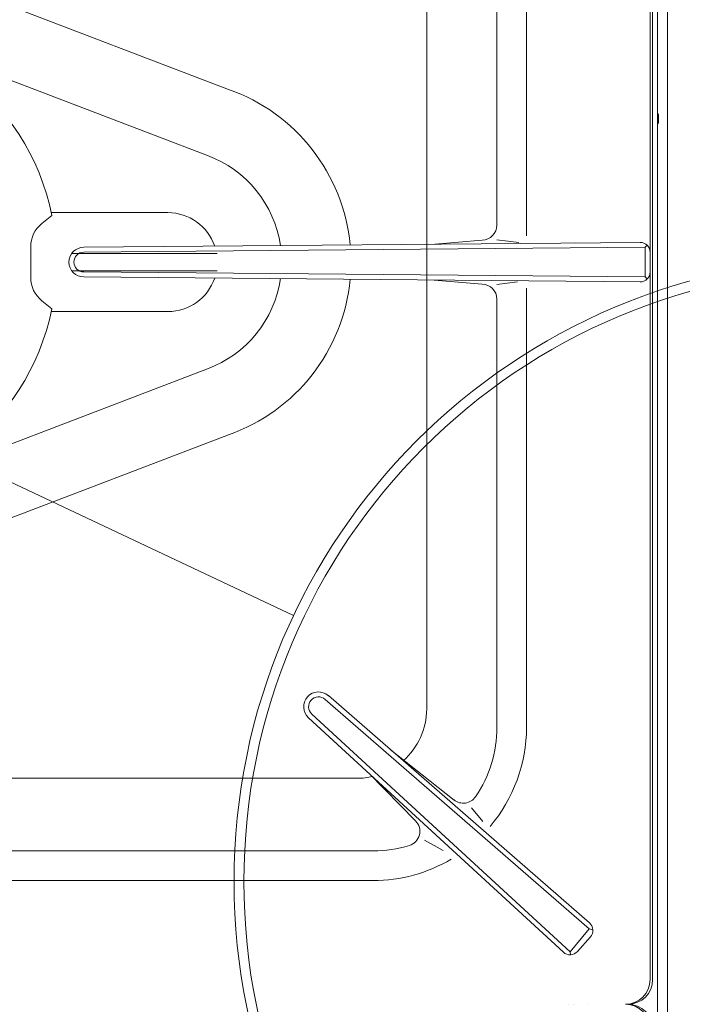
# Model space of a CAD drawing. Header units: millimetres. Extents: x -84458 to 77911, y -55868 to -29230.
# Tile 33 of 103: x 67422 to 67436, y -32794 to -32774. Entities that reach past the tile are written whole.
import ezdxf

# ---------------------------------------------------------------- set-up
doc = ezdxf.new("R2010")
doc.units = ezdxf.units.MM
doc.linetypes.add('HIDDEN', pattern=[0.9525, 0.635, -0.3175])
for name, color, linetype in [('BLACHA_TŁOCZONA', 7, 'Continuous'), ('BURTA-BOCZNA-PRAWA', 7, 'Continuous'), ('INSTALACJA_PALNIKÓW', 7, 'Continuous'), ('KOLEKTOR', 7, 'Continuous'), ('RUSZT', 7, 'Continuous'), ('TŁO', 9, 'Continuous')]:
    doc.layers.add(name, color=color, linetype=linetype)
doc.layers.add('CIENKA', color=7, linetype='Continuous', lineweight=20)

msp = doc.modelspace()

# ---------------------------------------------------------------- linework, layer by layer
at = {"layer": 'BLACHA_TŁOCZONA', "color": 0, "lineweight": 0}
for p, q in [((67435.003, -32764.416), (67435.003, -32793.415)), ((67435.003, -32764.416), (67435.003, -32793.415)), ((67430.435, -32787.947), (67430.435, -32769.884)), ((67426.429, -32775.425), (67420.643, -32773.216)), ((67420.091, -32774.504), (67426.004, -32776.759)), ((67424.341, -32777.915), (67422.847, -32777.915)), ((67425.203, -32777.915), (67424.341, -32777.915)), ((67425.203, -32779.915), (67422.847, -32779.915)), ((67420.112, -32783.32), (67426.004, -32781.072)), ((67426.429, -32782.406), (67420.643, -32784.615)), ((67418.556, -32789.347), (67429.035, -32789.347))]:
    msp.add_line(p, q, dxfattribs=at)
for centre, radius, start, end in [((67425.203, -32778.915), 3.7, 5.3818, 70.6469), ((67425.203, -32778.915), 2.3, 8.3682, 69.6238), ((67425.203, -32778.915), 1, 18.8517, 90), ((67425.203, -32778.915), 1, 270, 341.1483), ((67425.203, -32778.915), 2.3, 290.3762, 351.6318), ((67425.203, -32778.915), 3.7, 289.3531, 354.6182), ((67429.035, -32787.947), 1.4, 311.4994, 0), ((67429.035, -32787.947), 1.4, 270, 282.5733), ((67434.503, -32793.415), 0.5, 270, 0), ((67434.503, -32793.415), 0.5, 270, 0), ((67434.503, -32794.416), 0.5, 0, 90)]:
    msp.add_arc(centre, radius, start, end, dxfattribs=at)
at = {"layer": 'BURTA-BOCZNA-PRAWA', "color": 0, "lineweight": 0}
for p, q in [((67435.303, -32824.215), (67435.303, -32760.215)), ((67435.103, -32823.882), (67435.103, -32771.889)), ((67433.303, -32793.916), (67433.303, -32793.915))]:
    msp.add_line(p, q, dxfattribs=at)
at = {"layer": 'BURTA-BOCZNA-PRAWA', "color": 0, "linetype": 'HIDDEN', "lineweight": 0}
for p, q in [((67433.403, -32793.916), (67433.403, -32793.915)), ((67433.703, -32793.916), (67433.703, -32793.915))]:
    msp.add_line(p, q, dxfattribs=at)
at = {"layer": 'CIENKA'}
msp.add_line((67427.745, -32786.059), (67354.39, -32751.437), dxfattribs=at)
for radius in [12.6, 12.4]:
    msp.add_circle((67439.14, -32791.437), radius, dxfattribs=at)
at = {"layer": 'INSTALACJA_PALNIKÓW', "color": 0, "lineweight": 0}
for p, q in [((67422.859, -32777.973), (67422.655, -32778.135)), ((67422.43, -32778.604), (67422.43, -32779.227)), ((67423.253, -32778.742), (67426.197, -32778.74)), ((67423.253, -32779.09), (67426.197, -32779.09)), ((67422.859, -32779.858), (67422.655, -32779.696))]:
    msp.add_line(p, q, dxfattribs=at)
for centre, radius, start, end in [((67418.203, -32778.915), 4.75, 11.4482, 348.5518), ((67423.03, -32778.604), 0.6, 128.6598, 180), ((67423.03, -32779.227), 0.6, 180, 231.3402)]:
    msp.add_arc(centre, radius, start, end, dxfattribs=at)
at = {"layer": 'KOLEKTOR', "color": 0, "lineweight": 0}
msp.add_line((67435.123, -32776.115), (67435.123, -32775.915), dxfattribs=at)
at = {"layer": 'RUSZT', "color": 0, "lineweight": 0}
for p, q in [((67434.953, -32778.515), (67434.953, -32764.415)), ((67431.853, -32778.169), (67431.853, -32769.515)), ((67432.453, -32769.515), (67432.453, -32778.387)), ((67423.502, -32778.615), (67434.751, -32778.517)), ((67430.601, -32778.553), (67431.556, -32778.469)), ((67431.853, -32778.465), (67432.297, -32778.521)), ((67434.953, -32793.415), (67434.953, -32778.515)), ((67423.503, -32778.715), (67434.853, -32778.616)), ((67434.853, -32778.616), (67434.894, -32778.575)), ((67434.853, -32778.616), (67434.853, -32779.215)), ((67434.953, -32779.114), (67434.953, -32778.717)), ((67423.503, -32779.115), (67434.853, -32779.215)), ((67423.502, -32779.215), (67434.751, -32779.314)), ((67431.556, -32779.362), (67430.589, -32779.278)), ((67431.853, -32779.365), (67432.27, -32779.313)), ((67434.853, -32779.215), (67434.894, -32779.256)), ((67432.453, -32788.315), (67432.453, -32779.444)), ((67431.853, -32788.315), (67431.853, -32779.662)), ((67428.447, -32787.677), (67433.728, -32792.271)), ((67428.381, -32787.753), (67433.72, -32792.394)), ((67428.115, -32788.051), (67433.334, -32792.854)), ((67428.047, -32788.125), (67433.198, -32792.863)), ((67430.99, -32789.788), (67429.695, -32788.763)), ((67429.271, -32789.251), (67430.211, -32790.209)), ((67431.338, -32789.942), (67431.571, -32790.223)), ((67430.393, -32790.6), (67430.77, -32790.806)), ((67418.95, -32790.815), (67429.353, -32790.815)), ((67418.728, -32791.415), (67429.353, -32791.415)), ((67433.334, -32792.854), (67433.72, -32792.394)), ((67433.796, -32792.409), (67433.72, -32792.394)), ((67433.746, -32792.555), (67433.483, -32792.849)), ((67433.343, -32792.916), (67433.334, -32792.854))]:
    msp.add_line(p, q, dxfattribs=at)
for centre, radius, start, end in [((67431.553, -32778.169), 0.3, 270.5846, 0), ((67434.753, -32778.717), 0.2, 0, 90.4961), ((67423.503, -32778.915), 0.3, 90, 270), ((67423.503, -32778.915), 0.2, 90, 270), ((67434.753, -32779.114), 0.2, 269.5039, 0), ((67431.553, -32779.662), 0.3, 0, 89.4154), ((67428.248, -32787.902), 0.3, 48.1842, 228.1842), ((67428.248, -32787.902), 0.2, 48.1842, 228.1842), ((67429.36, -32788.323), 2.493, 325.8925, 0.164), ((67429.353, -32788.315), 3.1, 319.6608, 0), ((67431.174, -32789.551), 0.3, 231.6425, 325.8482), ((67429.997, -32790.419), 0.3, 287.0295, 44.4537), ((67429.353, -32788.315), 2.5, 270, 287.0295), ((67429.353, -32788.315), 3.1, 270, 300.6358), ((67433.596, -32792.422), 0.2, 318.1842, 49.0025), ((67433.334, -32792.716), 0.2, 227.3658, 318.1842), ((67434.453, -32793.415), 0.5, 270, 0), ((67434.453, -32794.415), 0.5, 0, 90)]:
    msp.add_arc(centre, radius, start, end, dxfattribs=at)
at = {"layer": 'TŁO', "color": 0, "lineweight": 0}
msp.add_line((67435.303, -32794.465), (67435.303, -32764.715), dxfattribs=at)

doc.saveas('drawing.dxf')
